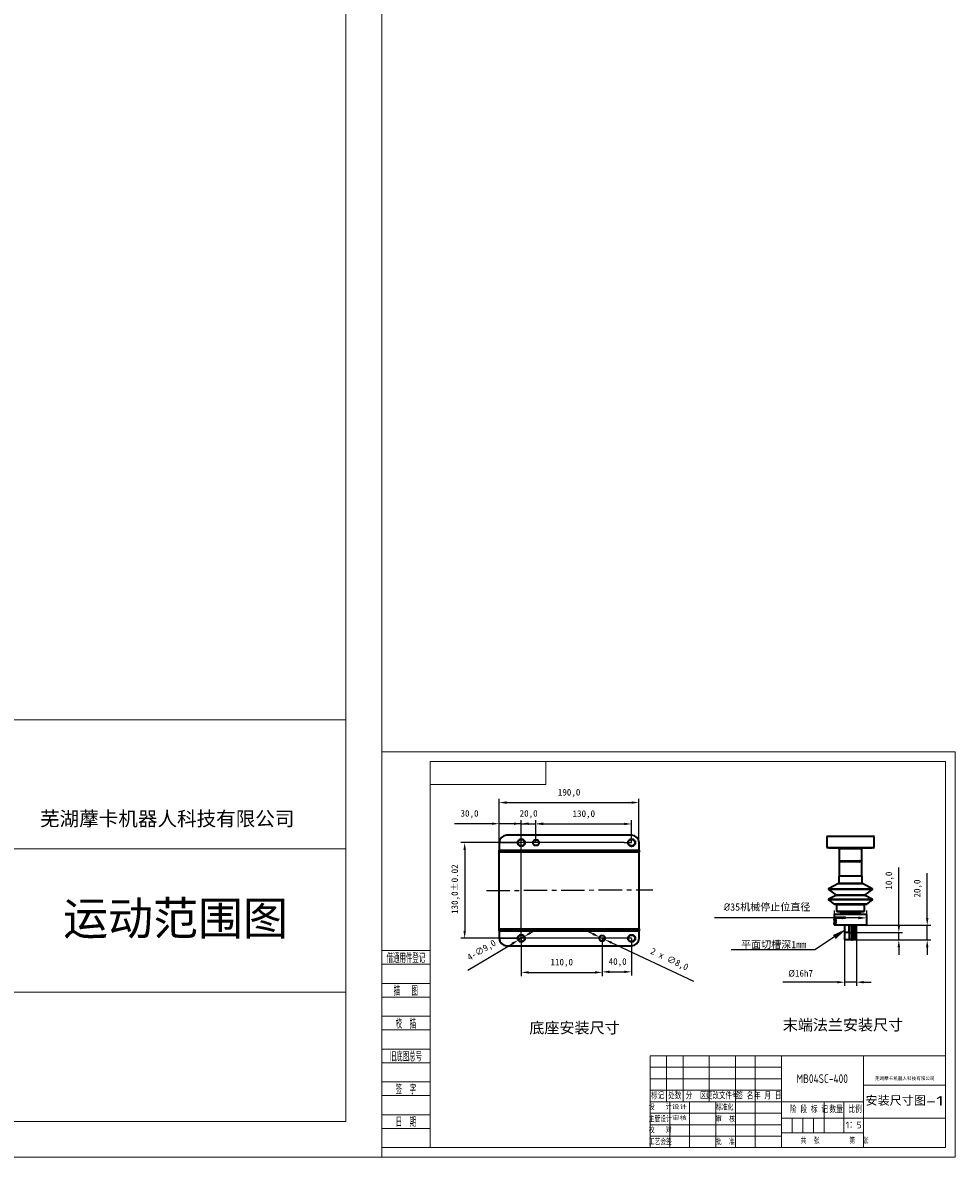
# Model space of a CAD drawing. Header units: millimetres. Extents: x 609 to 1177, y -109 to 470.
# Tile 34 of 60: x 923 to 1177, y -109 to 199. Entities that reach past the tile are written whole.
import ezdxf
from ezdxf import colors
from ezdxf.entities.mleader import LeaderData, LeaderLine
from ezdxf.enums import TextEntityAlignment as Align
from ezdxf.math import Vec2, Vec3

# ---------------------------------------------------------------- set-up
doc = ezdxf.new("R2010")
doc.units = ezdxf.units.MM
doc.header["$PDSIZE"] = -1
doc.linetypes.add('CENTER', pattern=[10.16, 6.35, -1.27, 1.27, -1.27])
for name, color, linetype, lineweight in [('1轮廓实线层', 7, 'Continuous', 18), ('2细线层', 4, 'Continuous', 13), ('6文字层', 3, 'Continuous', 13), ('L2', 6, 'Continuous', 13), ('图框层', 7, 'Continuous', 18)]:
    doc.layers.add(name, color=color, linetype=linetype, lineweight=lineweight)
doc.layers.add('中心线层', color=4, linetype='CENTER')
doc.layers.add('标注层', color=7, linetype='Continuous')
doc.styles.add('PC_TEXTSTYLE', font='ISOCP.SHX', dxfattribs={"width": 0.707, "bigfont": 'GBCBIG.SHX'})
doc.styles.add('仿宋体', font='txt')
doc.styles.add('标准汉字', font='gbenor.shx', dxfattribs={"bigfont": 'gbcbig.shx'})
doc.dimstyles.new('ISO-25', dxfattribs={"dimtxt": 2.5, "dimasz": 2, "dimexe": 1.5, "dimexo": 0.625, "dimtad": 1, "dimdec": 1, "dimlfac": 5, "dimtxsty": 'Standard', "dimcen": 2.5, "dimclrd": 1, "dimclre": 1, "dimadec": 0, "dimazin": 0, "dimtfac": 1, "dimtdec": 1, "dimtmove": 0, "dimatfit": 3, "dimfxl": 1, "dimarcsym": 0})
doc.dimstyles.new('安装尺寸', dxfattribs={"dimtxt": 1.8, "dimasz": 2, "dimexe": 1, "dimexo": 0, "dimgap": 1.524, "dimtad": 1, "dimdec": 1, "dimlfac": 5, "dimzin": 0, "dimtxsty": 'Standard', "dimcen": 2.5, "dimclrd": 4, "dimclre": 4, "dimclrt": 3, "dimadec": 3, "dimazin": 0, "dimtfac": 1, "dimtdec": 1, "dimtmove": 0, "dimatfit": 3, "dimfxl": 1, "dimtzin": 0, "dimarcsym": 0})

# ---------------------------------------------------------------- blocks, each defined once
blk = doc.blocks.new('ZwmFrameMain_A4^_^无分区图框^_^portrait')
at = {"layer": '1轮廓实线层'}
for p in [(180, 287), (0, 0)]:
    blk.add_line(p, (180, 0), dxfattribs=at)
at = {"layer": '2细线层'}
for p in [(185, 292), (-25, -5)]:
    blk.add_line(p, (185, -5), dxfattribs=at)
blk = doc.blocks.new('ZwmFrameMain_1_A4^_^无分区图框^_^landscape')
at = {"layer": '1轮廓实线层'}
for p, q in [((0, 0), (0, 200)), ((267, 200), (0, 200)), ((267, 200), (267, 0)), ((0, 0), (267, 0))]:
    blk.add_line(p, q, dxfattribs=at)
at = {"layer": '2细线层'}
for p, q in [((-25, -5), (-25, 205)), ((272, 205), (-25, 205)), ((272, 205), (272, -5)), ((-25, -5), (272, -5))]:
    blk.add_line(p, q, dxfattribs=at)
blk = doc.blocks.new('ZwmFrameMain_1_图样代号')
at = {"layer": '2细线层', "linetype": 'Continuous'}
for p in [(60, 0), (0, -12)]:
    blk.add_line(p, (60, -12), dxfattribs=at)
at = {"layer": '6文字层', "style": 'PC_TEXTSTYLE', "width": 2.827942}
blk.add_attdef('图样代号', text='', height=7, rotation=180, dxfattribs=at).set_placement((58.24, -2.4), (2.35, -2.4), align=Align.FIT)
blk = doc.blocks.new('ZwmFrameMain_1_附加栏')
at = {"layer": '2细线层'}
for p, q in [((-25, 102), (0, 102)), ((-25, 95), (0, 95)), ((-25, 85), (0, 85)), ((-25, 78), (0, 78)), ((-25, 68), (0, 68)), ((-25, 61), (0, 61)), ((-25, 51), (0, 51)), ((-25, 44), (0, 44)), ((-25, 34), (0, 34)), ((-25, 27), (0, 27)), ((-25, 17), (0, 17)), ((-25, 10), (0, 10)), ((-25, 0), (0, 0))]:
    blk.add_line(p, q, dxfattribs=at)
at = {"layer": '6文字层', "color": 3, "style": 'PC_TEXTSTYLE'}
for s, width, p in [('借通用件登记', 0.667, (-12.5, 98.5)), ('描   图', 0.6667, (-12.5, 81.5)), ('校  描', 0.667, (-12.5, 64.5)), ('旧底图总号', 0.667, (-12.5, 47.5)), ('签  字', 0.667, (-12.5, 30.5)), ('日  期', 0.667, (-12.49, 13.6))]:
    blk.add_text(s, height=5, dxfattribs=dict(at, width=width)).set_placement(p, align=Align.MIDDLE)
at = {"layer": '6文字层', "style": 'PC_TEXTSTYLE'}
for tag, width, p, p2 in [('借通用件登记', 0.671328, (-23.44, 86.36), (-1.25, 86.36)), ('描图', 2.120922, (-23.44, 69.36), (-1.25, 69.36)), ('校图', 2.149976, (-23.75, 52.06), (-1.25, 52.06)), ('旧底图总号', 0.761452, (-22.84, 35.67), (-1.86, 35.67)), ('签字', 2.026939, (-23.14, 18.37), (-1.56, 18.37)), ('日期', 1.89999, (-22.84, 1.37), (-2.17, 1.37))]:
    blk.add_attdef(tag, text='', height=5, dxfattribs=dict(at, width=width)).set_placement(p, p2, align=Align.FIT)
blk = doc.blocks.new('*D55')
at = {"layer": 'Defpoints', "color": 0, "transparency": 16777216}
for p in [(1086.66, -23.46), (1043.27, -49.46), (1088.66, -49.46)]:
    blk.add_point(p, dxfattribs=at)
at = {"layer": '标注层', "color": 4, "lineweight": -2, "transparency": 16777216}
for p, q in [((1086.66, -23.46), (1042.27, -23.46)), ((1043.27, -25.46), (1043.27, -47.46)), ((1088.66, -49.46), (1042.27, -49.46))]:
    blk.add_line(p, q, dxfattribs=at)
at = {"layer": '标注层', "color": 4, "transparency": 16777216}
for points in [[(1042.94, -25.46), (1043.61, -25.46), (1043.27, -23.46)], [(1042.94, -47.46), (1043.61, -47.46), (1043.27, -49.46)]]:
    blk.add_solid(points, dxfattribs=at)
at = {"layer": '标注层', "color": 3, "transparency": 16777216, "insert": (1039.65, -42.83), "char_height": 1.8, "attachment_point": 1, "rotation": 90}
blk.add_mtext('130,0%%p0.02', dxfattribs=at)
blk = doc.blocks.new('*D56')
at = {"layer": 'Defpoints', "color": 0, "transparency": 16777216}
for p in [(1079.94, -49.12), (1081.39, -49.8)]:
    blk.add_point(p, dxfattribs=at)
at = {"layer": '标注层', "color": 4, "lineweight": -2, "transparency": 16777216}
for p, q in [((1078.13, -48.26), (1076.32, -47.41)), ((1079.94, -49.12), (1081.39, -49.8)), ((1105.6, -61.24), (1083.2, -50.66))]:
    blk.add_line(p, q, dxfattribs=at)
at = {"layer": '标注层', "color": 4, "transparency": 16777216}
for points in [[(1078.27, -47.96), (1077.99, -48.56), (1079.94, -49.12)], [(1083.34, -50.35), (1083.05, -50.96), (1081.39, -49.8)]]:
    blk.add_solid(points, dxfattribs=at)
at = {"layer": '标注层', "color": 3, "transparency": 16777216, "insert": (1094.38, -51.93), "char_height": 1.8, "attachment_point": 1, "rotation": 334.7072}
blk.add_mtext('2 x ∅8,0', dxfattribs=at)
blk = doc.blocks.new('*D51')
at = {"layer": 'Defpoints', "color": 0, "transparency": 16777216}
for p in [(1146.57, -49.91), (1149.76, -49.91), (1149.76, -61.39)]:
    blk.add_point(p, dxfattribs=at)
at = {"layer": '标注层', "color": 4, "lineweight": -2, "transparency": 16777216}
for p, q in [((1146.57, -49.91), (1146.57, -62.39)), ((1149.76, -49.91), (1149.76, -62.39)), ((1144.57, -61.39), (1129.73, -61.39)), ((1149.76, -61.39), (1146.57, -61.39)), ((1151.76, -61.39), (1153.76, -61.39))]:
    blk.add_line(p, q, dxfattribs=at)
at = {"layer": '标注层', "color": 4, "transparency": 16777216}
for points in [[(1144.57, -61.06), (1144.57, -61.72), (1146.57, -61.39)], [(1151.76, -61.06), (1151.76, -61.72), (1149.76, -61.39)]]:
    blk.add_solid(points, dxfattribs=at)
at = {"layer": '标注层', "color": 3, "transparency": 16777216, "insert": (1131.25, -58.06), "char_height": 1.8, "attachment_point": 1}
blk.add_mtext('%%C16h7', dxfattribs=at)
blk = doc.blocks.new('*D52')
at = {"layer": 'Defpoints', "color": 0, "transparency": 16777216}
for p in [(1147.68, -47.91), (1149.76, -49.91), (1161.3, -49.91)]:
    blk.add_point(p, dxfattribs=at)
at = {"layer": '标注层', "color": 4, "lineweight": -2, "transparency": 16777216}
for p, q in [((1161.3, -45.91), (1161.3, -30.21)), ((1147.68, -47.91), (1162.3, -47.91)), ((1161.3, -49.91), (1161.3, -47.91)), ((1149.76, -49.91), (1162.3, -49.91)), ((1161.3, -51.91), (1161.3, -53.91))]:
    blk.add_line(p, q, dxfattribs=at)
at = {"layer": '标注层', "color": 4, "transparency": 16777216}
for points in [[(1160.97, -45.91), (1161.64, -45.91), (1161.3, -47.91)], [(1160.97, -51.91), (1161.64, -51.91), (1161.3, -49.91)]]:
    blk.add_solid(points, dxfattribs=at)
at = {"layer": '标注层', "color": 3, "transparency": 16777216, "insert": (1157.68, -36.23), "char_height": 1.8, "attachment_point": 1, "rotation": 90}
blk.add_mtext('10,0', dxfattribs=at)
blk = doc.blocks.new('*D53')
at = {"layer": 'Defpoints', "color": 0, "transparency": 16777216}
for p in [(1152.09, -45.91), (1149.39, -49.91), (1169.02, -49.91)]:
    blk.add_point(p, dxfattribs=at)
at = {"layer": '标注层', "color": 4, "lineweight": -2, "transparency": 16777216}
for p, q in [((1169.02, -43.91), (1169.02, -31.76)), ((1152.09, -45.91), (1170.02, -45.91)), ((1169.02, -49.91), (1169.02, -45.91)), ((1149.39, -49.91), (1170.02, -49.91)), ((1169.02, -51.91), (1169.02, -53.91))]:
    blk.add_line(p, q, dxfattribs=at)
at = {"layer": '标注层', "color": 4, "transparency": 16777216}
for points in [[(1168.68, -43.91), (1169.35, -43.91), (1169.02, -45.91)], [(1168.68, -51.91), (1169.35, -51.91), (1169.02, -49.91)]]:
    blk.add_solid(points, dxfattribs=at)
at = {"layer": '标注层', "color": 3, "transparency": 16777216, "insert": (1165.39, -38.38), "char_height": 1.8, "attachment_point": 1, "rotation": 90}
blk.add_mtext('20,0', dxfattribs=at)
blk = doc.blocks.new('*D54')
at = {"color": 1, "lineweight": -2, "transparency": 16777216}
for p, q in [((1143.77, -44.6), (1143.77, -41.91)), ((1152.56, -44.93), (1152.56, -41.91)), ((1143.77, -43.91), (1111.23, -43.91)), ((1150.26, -43.91), (1146.07, -43.91))]:
    blk.add_line(p, q, dxfattribs=at)
at = {"color": 1, "transparency": 16777216}
for points in [[(1146.07, -43.52), (1146.07, -44.29), (1143.77, -43.91)], [(1150.26, -43.52), (1150.26, -44.29), (1152.56, -43.91)]]:
    blk.add_solid(points, dxfattribs=at)
at = {"layer": 'Defpoints', "color": 0, "transparency": 16777216}
for p in [(1143.77, -44.6), (1152.56, -43.91), (1152.56, -44.93)]:
    blk.add_point(p, dxfattribs=at)
at = {"color": 0, "transparency": 16777216, "insert": (1125.49, -41.05), "char_height": 3.175, "attachment_point": 5}
blk.add_mtext('{\\fISOCPEUR|b0|i0|c0|p34;\\H0.62992x;%%C\\Ftxt|c134;35\\fSimSun|b0|i0|c134|p2;机械停止位直径}', dxfattribs=at)
blk = doc.blocks.new('*D58')
at = {"color": 4, "lineweight": -2, "transparency": 16777216}
for p, q in [((1052.66, -26.06), (1052.66, -11.56)), ((1090.66, -26.06), (1090.66, -11.56)), ((1054.66, -12.56), (1088.66, -12.56))]:
    blk.add_line(p, q, dxfattribs=at)
at = {"color": 4, "transparency": 16777216}
for points in [[(1054.66, -12.23), (1054.66, -12.9), (1052.66, -12.56)], [(1088.66, -12.23), (1088.66, -12.9), (1090.66, -12.56)]]:
    blk.add_solid(points, dxfattribs=at)
at = {"layer": 'Defpoints', "color": 0, "transparency": 16777216}
for p in [(1090.66, -12.56), (1052.66, -26.06), (1090.66, -26.06)]:
    blk.add_point(p, dxfattribs=at)
at = {"color": 3, "transparency": 16777216, "insert": (1071.66, -9.99), "char_height": 1.8, "attachment_point": 5}
blk.add_mtext('190,0', dxfattribs=at)
blk = doc.blocks.new('*D59')
at = {"color": 4, "lineweight": -2, "transparency": 16777216}
for p, q in [((1050.66, -18.3), (1040.52, -18.3)), ((1052.66, -49.46), (1052.66, -17.3)), ((1058.66, -18.3), (1052.66, -18.3)), ((1058.66, -49.46), (1058.66, -17.3)), ((1060.66, -18.3), (1062.66, -18.3))]:
    blk.add_line(p, q, dxfattribs=at)
at = {"color": 4, "transparency": 16777216}
for points in [[(1050.66, -17.97), (1050.66, -18.64), (1052.66, -18.3)], [(1060.66, -17.97), (1060.66, -18.64), (1058.66, -18.3)]]:
    blk.add_solid(points, dxfattribs=at)
at = {"layer": 'Defpoints', "color": 0, "transparency": 16777216}
for p in [(1052.66, -18.3), (1052.66, -49.46), (1058.66, -49.46)]:
    blk.add_point(p, dxfattribs=at)
at = {"color": 3, "transparency": 16777216, "insert": (1044.59, -15.73), "char_height": 1.8, "attachment_point": 5}
blk.add_mtext('30,0', dxfattribs=at)
blk = doc.blocks.new('*D60')
at = {"color": 4, "lineweight": -2, "transparency": 16777216}
for p, q in [((1056.66, -18.3), (1054.66, -18.3)), ((1058.66, -23.46), (1058.66, -17.3)), ((1058.66, -18.3), (1062.66, -18.3)), ((1062.66, -23.46), (1062.66, -17.3)), ((1064.66, -18.3), (1066.66, -18.3))]:
    blk.add_line(p, q, dxfattribs=at)
at = {"color": 4, "transparency": 16777216}
for points in [[(1056.66, -17.97), (1056.66, -18.64), (1058.66, -18.3)], [(1064.66, -17.97), (1064.66, -18.64), (1062.66, -18.3)]]:
    blk.add_solid(points, dxfattribs=at)
at = {"layer": 'Defpoints', "color": 0, "transparency": 16777216}
for p in [(1062.66, -18.3), (1058.66, -23.46), (1062.66, -23.46)]:
    blk.add_point(p, dxfattribs=at)
at = {"color": 3, "transparency": 16777216, "insert": (1060.66, -15.73), "char_height": 1.8, "attachment_point": 5}
blk.add_mtext('20,0', dxfattribs=at)
blk = doc.blocks.new('*D61')
at = {"color": 4, "lineweight": -2, "transparency": 16777216}
for p, q in [((1062.66, -23.46), (1062.66, -17.38)), ((1064.66, -18.38), (1086.66, -18.38)), ((1088.66, -23.46), (1088.66, -17.38))]:
    blk.add_line(p, q, dxfattribs=at)
at = {"color": 4, "transparency": 16777216}
for points in [[(1064.66, -18.04), (1064.66, -18.71), (1062.66, -18.38)], [(1086.66, -18.04), (1086.66, -18.71), (1088.66, -18.38)]]:
    blk.add_solid(points, dxfattribs=at)
at = {"layer": 'Defpoints', "color": 0, "transparency": 16777216}
for p in [(1088.66, -18.38), (1062.66, -23.46), (1088.66, -23.46)]:
    blk.add_point(p, dxfattribs=at)
at = {"color": 3, "transparency": 16777216, "insert": (1075.66, -15.8), "char_height": 1.8, "attachment_point": 5}
blk.add_mtext('130,0', dxfattribs=at)
blk = doc.blocks.new('*D62')
at = {"color": 4, "lineweight": -2, "transparency": 16777216}
for p, q in [((1059.44, -49), (1057.89, -49.92)), ((1061.15, -47.97), (1062.87, -46.95)), ((1044.11, -58.14), (1056.17, -50.94))]:
    blk.add_line(p, q, dxfattribs=at)
at = {"color": 4, "transparency": 16777216}
for points in [[(1060.98, -47.69), (1061.33, -48.26), (1059.44, -49)], [(1056, -50.66), (1056.34, -51.23), (1057.89, -49.92)]]:
    blk.add_solid(points, dxfattribs=at)
at = {"layer": 'Defpoints', "color": 0, "transparency": 16777216}
for p in [(1059.44, -49), (1057.89, -49.92)]:
    blk.add_point(p, dxfattribs=at)
at = {"color": 3, "transparency": 16777216, "insert": (1047.96, -52.84), "char_height": 1.8, "attachment_point": 5, "rotation": 30.8057}
blk.add_mtext('4-∅9,0', dxfattribs=at)
blk = doc.blocks.new('*D63')
at = {"color": 4, "lineweight": -2, "transparency": 16777216}
for p, q in [((1080.66, -49.46), (1080.65, -59.57)), ((1088.66, -49.47), (1088.64, -59.58)), ((1082.65, -58.58), (1086.65, -58.58))]:
    blk.add_line(p, q, dxfattribs=at)
at = {"color": 4, "transparency": 16777216}
for points in [[(1082.65, -58.24), (1082.65, -58.91), (1080.65, -58.57)], [(1086.65, -58.25), (1086.65, -58.91), (1088.65, -58.58)]]:
    blk.add_solid(points, dxfattribs=at)
at = {"layer": 'Defpoints', "color": 0, "transparency": 16777216}
for p in [(1080.66, -49.46), (1088.66, -49.47), (1088.65, -58.58)]:
    blk.add_point(p, dxfattribs=at)
at = {"color": 3, "transparency": 16777216, "insert": (1084.85, -56), "char_height": 1.8, "attachment_point": 5, "rotation": 359.9311}
blk.add_mtext('40,0', dxfattribs=at)
blk = doc.blocks.new('*D64')
at = {"color": 4, "lineweight": -2, "transparency": 16777216}
for p, q in [((1058.66, -49.46), (1058.66, -59.72)), ((1080.66, -49.46), (1080.66, -59.72)), ((1060.66, -58.72), (1078.66, -58.72))]:
    blk.add_line(p, q, dxfattribs=at)
at = {"color": 4, "transparency": 16777216}
for points in [[(1060.66, -58.39), (1060.66, -59.06), (1058.66, -58.72)], [(1078.66, -58.39), (1078.66, -59.06), (1080.66, -58.72)]]:
    blk.add_solid(points, dxfattribs=at)
at = {"layer": 'Defpoints', "color": 0, "transparency": 16777216}
for p in [(1058.66, -49.46), (1080.66, -49.46), (1080.66, -58.72)]:
    blk.add_point(p, dxfattribs=at)
at = {"color": 3, "transparency": 16777216, "insert": (1069.66, -56.15), "char_height": 1.8, "attachment_point": 5}
blk.add_mtext('110,0', dxfattribs=at)

msp = doc.modelspace()

# ---------------------------------------------------------------- linework, layer by layer
at = {"color": 7, "linetype": 'Continuous', "lineweight": 35}
for p, q in [((1088.66373, -21.4592), (1054.66373, -21.4592)), ((1052.66373, -23.4592), (1052.66373, -25.4592)), ((1090.66373, -25.4592), (1090.66373, -23.4592)), ((1052.66373, -25.4592), (1090.66373, -25.4592)), ((1052.66373, -26.0592), (1052.66373, -25.4592)), ((1090.66373, -26.0592), (1052.66373, -26.0592)), ((1052.66373, -46.8592), (1052.66373, -26.0592)), ((1052.66373, -45.4592), (1052.66373, -27.4592)), ((1090.66373, -25.4592), (1090.66373, -26.0592)), ((1090.66373, -46.8592), (1090.66373, -26.0592)), ((1146.57424, -45.90793), (1146.57424, -49.90793)), ((1146.60912, -47.90793), (1146.60912, -45.90793)), ((1147.67895, -45.90793), (1147.67895, -47.90793)), ((1147.84685, -49.90793), (1147.84685, -45.90793)), ((1148.39348, -45.90793), (1148.39348, -49.90793)), ((1148.67322, -49.90793), (1148.67322, -45.90793)), ((1149.15293, -45.90793), (1149.15293, -49.90793)), ((1149.75661, -49.90793), (1149.75661, -45.90793)), ((1052.66373, -46.8592), (1090.66373, -46.8592)), ((1052.66373, -47.4592), (1052.66373, -46.8592)), ((1052.66373, -47.4592), (1052.66373, -49.4592)), ((1052.66373, -47.4592), (1090.66373, -47.4592)), ((1090.66373, -46.8592), (1090.66373, -47.4592)), ((1090.66373, -49.4592), (1090.66373, -47.4592)), ((1147.67895, -47.90793), (1146.60912, -47.90793)), ((1054.66373, -51.4592), (1088.66373, -51.4592)), ((1147.84685, -49.90793), (1146.57424, -49.90793)), ((1148.39348, -49.90793), (1147.84685, -49.90793)), ((1148.39348, -49.90793), (1148.67322, -49.90793)), ((1149.15293, -49.90793), (1148.67322, -49.90793)), ((1149.75661, -49.90793), (1149.15293, -49.90793))]:
    msp.add_line(p, q, dxfattribs=at)
for p, q in [((1052.66373, -23.4592), (1058.66373, -23.4592)), ((1086.66373, -23.4592), (1088.66373, -23.4592)), ((1052.66373, -49.4592), (1058.66373, -49.4592))]:
    msp.add_line(p, q)
at = {"linetype": 'Continuous', "lineweight": 35}
for p, q in [((1141.85661, -21.70793), (1141.75661, -21.80793)), ((1141.75661, -21.80793), (1141.75661, -24.80793)), ((1141.85661, -21.70793), (1145.00661, -21.70793)), ((1145.00661, -21.70793), (1154.45661, -21.70793)), ((1150.71905, -21.70793), (1154.45661, -21.70793)), ((1154.55661, -21.80793), (1154.45661, -21.70793)), ((1154.55661, -24.80793), (1154.55661, -21.80793)), ((1141.75661, -24.80793), (1141.85661, -24.90793)), ((1141.75661, -24.80793), (1154.55661, -24.80793)), ((1154.45661, -24.90793), (1141.85661, -24.90793)), ((1142.27619, -24.90793), (1142.29619, -24.92793)), ((1142.73346, -24.92793), (1142.29619, -24.92793)), ((1142.71346, -24.90793), (1142.73346, -24.92793)), ((1143.65363, -24.92793), (1142.73346, -24.92793)), ((1143.63363, -24.90793), (1143.65363, -24.92793)), ((1144.63363, -24.92793), (1143.65363, -24.92793)), ((1144.63363, -24.92793), (1144.65363, -24.90793)), ((1144.94378, -24.92793), (1144.63363, -24.92793)), ((1144.94661, -24.90793), (1144.96661, -24.92793)), ((1145.94661, -24.92793), (1144.96661, -24.92793)), ((1145.05661, -25.10793), (1145.05661, -28.35793)), ((1151.25661, -25.10793), (1145.05661, -25.10793)), ((1145.94661, -24.92793), (1145.96661, -24.90793)), ((1148.21106, -24.90793), (1148.23106, -24.92793)), ((1149.21106, -24.92793), (1148.23106, -24.92793)), ((1149.21106, -24.92793), (1149.23106, -24.90793)), ((1149.84298, -24.90793), (1149.86298, -24.92793)), ((1150.84298, -24.92793), (1149.86298, -24.92793)), ((1150.84298, -24.92793), (1150.86298, -24.90793)), ((1151.25661, -28.35793), (1151.25661, -25.10793)), ((1151.25991, -24.90793), (1151.27991, -24.92793)), ((1152.25991, -24.92793), (1151.27991, -24.92793)), ((1152.25991, -24.92793), (1152.27991, -24.90793)), ((1152.34314, -24.92793), (1152.25991, -24.92793)), ((1152.32314, -24.90793), (1152.34314, -24.92793)), ((1152.35989, -24.92793), (1152.34314, -24.92793)), ((1153.32314, -24.92793), (1152.35989, -24.92793)), ((1153.32314, -24.92793), (1153.34314, -24.90793)), ((1154.01702, -24.92793), (1153.32314, -24.92793)), ((1154.01702, -24.92793), (1154.03702, -24.90793)), ((1154.45661, -24.90793), (1154.55661, -24.80793)), ((1145.05661, -28.35793), (1145.32461, -28.35793)), ((1145.05661, -28.65793), (1145.05661, -32.56793)), ((1145.32461, -28.65793), (1145.05661, -28.65793)), ((1145.32461, -28.35793), (1150.66456, -28.35793)), ((1150.66456, -28.65793), (1145.32461, -28.65793)), ((1150.66456, -28.35793), (1151.25661, -28.35793)), ((1151.25661, -28.65793), (1150.66456, -28.65793)), ((1151.25661, -32.56793), (1151.25661, -28.65793)), ((1144.95661, -32.56793), (1144.95661, -34.53751)), ((1145.35557, -32.56793), (1144.95661, -32.56793)), ((1151.35661, -32.56793), (1145.35557, -32.56793)), ((1151.35661, -34.53751), (1151.35661, -32.56793)), ((1142.20417, -36.15462), (1144.19904, -37.64896)), ((1142.9463, -36.15462), (1142.20417, -36.15462)), ((1144.9296, -34.58191), (1142.21815, -35.98578)), ((1142.21815, -35.98578), (1154.09507, -35.98578)), ((1154.10904, -36.15462), (1142.9463, -36.15462)), ((1145.33193, -34.58191), (1144.9296, -34.58191)), ((1144.95661, -34.53751), (1145.35557, -34.53751)), ((1151.38362, -34.58191), (1145.33193, -34.58191)), ((1145.35557, -34.53751), (1151.35661, -34.53751)), ((1154.09507, -35.98578), (1151.38362, -34.58191)), ((1152.11417, -37.64896), (1154.10904, -36.15462)), ((1142.20417, -39.00501), (1143.74328, -40.15795)), ((1142.9463, -39.00501), (1142.20417, -39.00501)), ((1144.18507, -37.81779), (1142.21815, -38.83618)), ((1142.21815, -38.83618), (1154.09507, -38.83618)), ((1154.10904, -39.00501), (1142.9463, -39.00501)), ((1144.68023, -37.81779), (1144.18507, -37.81779)), ((1144.19904, -37.64896), (1152.11417, -37.64896)), ((1152.12815, -37.81779), (1144.68023, -37.81779)), ((1154.09507, -38.83618), (1152.12815, -37.81779)), ((1152.56993, -40.15795), (1154.10904, -39.00501)), ((1143.74328, -40.15795), (1144.29352, -40.15795)), ((1143.85661, -42.90793), (1143.75661, -43.00793)), ((1143.75661, -43.00793), (1143.75661, -43.70793)), ((1152.55661, -43.00793), (1143.75661, -43.00793)), ((1152.53996, -40.16793), (1143.77326, -40.16793)), ((1143.85661, -42.90793), (1152.45661, -42.90793)), ((1144.29352, -40.15795), (1152.56993, -40.15795)), ((1144.35661, -40.36793), (1144.35661, -42.16793)), ((1151.95661, -40.36793), (1144.35661, -40.36793)), ((1144.83038, -42.16793), (1144.35661, -42.16793)), ((1151.95661, -42.16793), (1144.83038, -42.16793)), ((1145.45661, -42.16793), (1145.45661, -42.70793)), ((1145.45661, -42.70793), (1150.85661, -42.70793)), ((1150.85661, -42.70793), (1150.85661, -42.16793)), ((1151.95661, -42.16793), (1151.95661, -40.36793)), ((1152.55661, -43.00793), (1152.45661, -42.90793)), ((1152.55661, -45.80793), (1152.55661, -43.00793)), ((1143.75661, -43.70793), (1146.83331, -43.70793)), ((1143.75661, -43.90793), (1143.75661, -44.36433)), ((1143.75661, -43.90793), (1146.83331, -43.90793)), ((1143.75661, -45.45266), (1143.75661, -45.80793)), ((1143.75661, -45.80793), (1143.85661, -45.90793)), ((1143.75661, -45.80793), (1152.55661, -45.80793)), ((1152.45661, -45.90793), (1143.85661, -45.90793)), ((1143.96403, -44.9236), (1144.10123, -44.61607)), ((1144.12458, -45.21546), (1143.96403, -44.9236)), ((1144.21538, -44.9236), (1143.96403, -44.9236)), ((1144.10123, -44.61607), (1144.18209, -44.61181)), ((1144.18279, -44.61607), (1144.10123, -44.61607)), ((1144.18012, -45.21253), (1144.12458, -45.21546)), ((1146.57424, -43.70793), (1146.57424, -43.90793)), ((1146.83331, -43.90793), (1146.83331, -43.70793)), ((1152.45661, -45.90793), (1152.55661, -45.80793))]:
    msp.add_line(p, q, dxfattribs=at)
at = {"color": 7, "linetype": 'Continuous', "lineweight": 35}
for centre, radius in [((1058.66373, -23.4592), 1), ((1058.66373, -23.4592), 0.9), ((1062.66373, -23.4592), 0.8), ((1088.66373, -23.4592), 1), ((1088.66373, -23.4592), 0.9), ((1058.66373, -49.4592), 1), ((1058.66373, -49.4592), 0.9), ((1080.66373, -49.4592), 0.8), ((1088.65673, -49.46881), 1), ((1088.65673, -49.46881), 0.9)]:
    msp.add_circle(centre, radius, dxfattribs=at)
for centre, radius, start, end in [((1054.66373, -23.4592), 2, 90, 180), ((1054.26373, -21.09277), 0.4, 279.8112122, 293.8310267), ((1088.66373, -23.4592), 2, 0, 90), ((1088.86373, -21.26831), 0.2, 252.5290335, 264.808547), ((1054.66373, -49.4592), 2, 180, 270), ((1054.26373, -51.82564), 0.4, 66.2284263, 80.4004924), ((1088.66373, -49.4592), 2, 270, 0), ((1088.86373, -51.65009), 0.2, 95.2083991, 107.4740374)]:
    msp.add_arc(centre, radius, start, end, dxfattribs=at)
at = {"linetype": 'Continuous', "lineweight": 35}
for centre, radius, start, end in [((1144.85661, -25.10793), 0.2, 0, 90), ((1151.45661, -25.10793), 0.2, 115.8419328, 180), ((1145.05661, -28.50793), 0.15, 270, 90), ((1151.25661, -28.50793), 0.15, 90, 270), ((1142.26412, -36.07458), 0.1, 117.3730379, 233.163497), ((1144.90661, -34.53751), 0.05, 297.3730379, 0), ((1151.40661, -34.53751), 0.05, 180, 242.6269621), ((1154.04909, -36.07458), 0.1, 306.836503, 62.6269621), ((1142.26412, -38.92498), 0.1, 117.3730379, 233.163497), ((1144.13909, -37.72899), 0.1, 297.3730379, 53.163497), ((1152.17412, -37.72899), 0.1, 126.836503, 242.6269621), ((1154.04909, -38.92498), 0.1, 306.836503, 62.6269621), ((1143.77326, -40.11793), 0.05, 233.163497, 270), ((1144.15661, -40.36793), 0.2, 0, 90), ((1145.25661, -42.70793), 0.2, 270, 0), ((1151.05661, -42.70793), 0.2, 180, 270), ((1152.15661, -40.36793), 0.2, 90, 180), ((1152.53996, -40.11793), 0.05, 270, 306.836503), ((1144.42968, -44.9079), 0.74228, 120.3529404, 239.7213736), ((1144.37368, -44.90788), 0.66214, 116.3034227, 243.8178511)]:
    msp.add_arc(centre, radius, start, end, dxfattribs=at)
for points, knots in [([(1145.32461, -28.35793), (1145.35055, -28.3601), (1145.40066, -28.36429), (1145.45813, -28.39289), (1145.4935, -28.42479), (1145.51351, -28.45291), (1145.52543, -28.48469), (1145.52731, -28.51894), (1145.51873, -28.55217), (1145.49561, -28.59154), (1145.45136, -28.62793), (1145.38978, -28.65328), (1145.34635, -28.65638), (1145.32461, -28.65793)], [0, 0, 0, 0, 0.144375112, 0.278973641, 0.343434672, 0.400379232, 0.461169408, 0.519133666, 0.576147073, 0.638158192, 0.7581464, 0.878955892, 1, 1, 1, 1]), ([(1145.32461, -28.65793), (1145.333, -28.65638), (1145.34976, -28.65328), (1145.37405, -28.62793), (1145.39179, -28.59154), (1145.4011, -28.55217), (1145.4046, -28.51895), (1145.40381, -28.48469), (1145.39902, -28.45292), (1145.39092, -28.42479), (1145.37678, -28.39289), (1145.35398, -28.36429), (1145.33463, -28.3601), (1145.32461, -28.35793)], [0, 0, 0, 0, 0.121044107, 0.241853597, 0.361841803, 0.423839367, 0.480866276, 0.538817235, 0.599620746, 0.656551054, 0.721026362, 0.85562489, 1, 1, 1, 1]), ([(1150.66456, -28.65793), (1150.64159, -28.65638), (1150.5957, -28.65328), (1150.53076, -28.62797), (1150.48417, -28.59162), (1150.45981, -28.55231), (1150.45075, -28.51913), (1150.45263, -28.48506), (1150.46507, -28.4532), (1150.48597, -28.42512), (1150.52319, -28.39313), (1150.58373, -28.36436), (1150.63694, -28.36013), (1150.66456, -28.35793)], [0, 0, 0, 0, 0.120975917, 0.241717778, 0.361620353, 0.423588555, 0.480579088, 0.538430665, 0.598399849, 0.656567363, 0.719840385, 0.854606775, 1, 1, 1, 1]), ([(1150.66456, -28.35793), (1150.66013, -28.36011), (1150.65158, -28.36432), (1150.64108, -28.39302), (1150.6345, -28.42497), (1150.63068, -28.4531), (1150.62844, -28.48488), (1150.62805, -28.51911), (1150.62975, -28.55231), (1150.63413, -28.59162), (1150.64242, -28.62797), (1150.65349, -28.65328), (1150.66087, -28.65638), (1150.66456, -28.65793)], [0, 0, 0, 0, 0.14476179, 0.279479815, 0.343854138, 0.400740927, 0.461482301, 0.519421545, 0.576398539, 0.638380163, 0.758282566, 0.879024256, 1, 1, 1, 1]), ([(1144.52549, -42.16793), (1144.5313, -42.16793), (1144.5436, -42.16793), (1144.7167, -42.16793), (1145.00366, -42.16793), (1145.41863, -42.16793), (1145.95814, -42.16793), (1146.60084, -42.16793), (1147.30929, -42.16793), (1148.03698, -42.16793), (1148.74382, -42.16793), (1149.18213, -42.16793), (1149.39492, -42.16793)], [0, 0, 0, 0, 0.085611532, 0.18103418, 0.276456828, 0.377595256, 0.482938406, 0.59051709, 0.698095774, 0.803438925, 0.904577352, 1, 1, 1, 1]), ([(1149.39492, -42.16793), (1149.59966, -42.16793), (1150.0214, -42.16793), (1150.59063, -42.16793), (1151.08907, -42.16793), (1151.47835, -42.16793), (1151.71406, -42.16793), (1151.81257, -42.16793), (1151.79055, -42.16793), (1151.78772, -42.16793)], [0, 0, 0, 0, 0.149581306, 0.308122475, 0.473254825, 0.64189152, 0.810528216, 0.975660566, 1, 1, 1, 1]), ([(1143.7684, -44.60376), (1143.76713, -44.58487), (1143.76346, -44.53054), (1143.75897, -44.45913), (1143.75625, -44.38371), (1143.75695, -44.29702), (1143.76532, -44.22474), (1143.78345, -44.16857), (1143.80381, -44.13508), (1143.83003, -44.11249), (1143.85284, -44.10945), (1143.8643, -44.10793)], [0, 0, 0, 0, 0.0535377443, 0.1540525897, 0.2505003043, 0.3476755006, 0.5461239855, 0.6575603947, 0.7697162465, 0.8843616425, 1, 1, 1, 1]), ([(1143.8643, -44.10793), (1143.87986, -44.1102), (1143.91132, -44.1148), (1143.96533, -44.15352), (1144.01998, -44.21436), (1144.069, -44.28998), (1144.11368, -44.38173), (1144.15125, -44.48361), (1144.18247, -44.60197), (1144.20309, -44.72624), (1144.21287, -44.85277), (1144.21243, -44.97159), (1144.20297, -45.08689), (1144.1859, -45.19419), (1144.16175, -45.29516), (1144.13145, -45.38854), (1144.09593, -45.47274), (1144.052, -45.55447), (1144.00123, -45.62529), (1143.94187, -45.68243), (1143.88316, -45.71151), (1143.83756, -45.70728), (1143.80626, -45.68375), (1143.78535, -45.65147), (1143.77006, -45.60723), (1143.75913, -45.54381), (1143.75504, -45.45537), (1143.759, -45.35461), (1143.76421, -45.27433), (1143.76671, -45.23759), (1143.76757, -45.22492)], [0, 0, 0, 0, 0.046292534, 0.093555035, 0.131326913, 0.170034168, 0.201368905, 0.233551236, 0.264924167, 0.297476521, 0.325019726, 0.353474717, 0.379328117, 0.405909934, 0.432242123, 0.459226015, 0.487888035, 0.517179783, 0.557857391, 0.599706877, 0.654461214, 0.710763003, 0.747198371, 0.783905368, 0.82139978, 0.859143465, 0.911663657, 0.965107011, 0.987963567, 1, 1, 1, 1])]:
    msp.add_open_spline(points, degree=3, knots=knots, dxfattribs=at)
at = {"layer": '1轮廓实线层'}
for p, q in [((659.97963, 9.96263), (1010.97963, 9.96263)), ((1093.70463, -81.37237), (1174.02963, -81.37237)), ((1093.70463, -106.36237), (1093.70463, -81.37237))]:
    msp.add_line(p, q, dxfattribs=at)
at = {"layer": '2细线层', "color": 6, "linetype": 'Continuous'}
for p, q in [((913.47963, -25.13737), (1010.97963, -25.13737)), ((815.97963, -64.13737), (1010.97963, -64.13737)), ((1098.16713, -93.86737), (1098.16713, -81.37237)), ((1102.62963, -93.86737), (1102.62963, -81.37237)), ((1109.76963, -93.86737), (1109.76963, -81.37237)), ((1116.90963, -106.36237), (1116.90963, -81.37237)), ((1116.90963, -93.86737), (1116.90963, -81.37237)), ((1122.26463, -106.36237), (1122.26463, -81.37237)), ((1129.40463, -106.36237), (1129.40463, -81.37237)), ((1151.71713, -106.36237), (1151.71713, -81.37237)), ((1093.70463, -84.49612), (1129.40463, -84.49612)), ((1093.70463, -87.61987), (1129.40463, -87.61987)), ((1151.71713, -89.40487), (1174.02963, -89.40487)), ((1093.70463, -90.74362), (1129.40463, -90.74362)), ((1093.70463, -93.86737), (1151.71713, -93.86737)), ((1099.05963, -106.36237), (1099.05963, -93.86737)), ((1104.41463, -106.36237), (1104.41463, -93.86737)), ((1141.00713, -102.34612), (1141.00713, -93.86737)), ((1146.36213, -102.34612), (1146.36213, -93.86737)), ((1093.70463, -96.99112), (1129.40463, -96.99112)), ((1129.40463, -98.32987), (1174.02963, -98.32987)), ((1132.30526, -102.34612), (1132.30526, -98.32987)), ((1135.20588, -102.34612), (1135.20588, -98.32987)), ((1138.10651, -102.34612), (1138.10651, -98.32987)), ((1093.70463, -100.11487), (1129.40463, -100.11487)), ((1093.70463, -103.23862), (1129.40463, -103.23862)), ((1129.40463, -102.34612), (1151.71713, -102.34612))]:
    msp.add_line(p, q, dxfattribs=at)
at = {"layer": 'L2', "linetype": 'Continuous'}
msp.add_line((1111.55463, -106.36237), (1111.55463, -93.86737), dxfattribs=at)
at = {"layer": '中心线层', "color": 1}
msp.add_line((1049.21668, -36.4592), (1094.37971, -36.24773), dxfattribs=at)

# ---------------------------------------------------------------- block references
at = {"layer": '图框层'}
for name, p, xscale, yscale, zscale in [('ZwmFrameMain_A4^_^无分区图框^_^portrait', (659.97963, -99.23737), 1.95, 1.95, 1.95), ('ZwmFrameMain_1_A4^_^无分区图框^_^landscape', (1033.85463, -106.36237), 0.525, 0.525, 0.525), ('ZwmFrameMain_1_图样代号', (1033.85463, -1.36237), 0.525, 0.525, 0.525), ('ZwmFrameMain_1_附加栏', (1033.85463, -106.36237), 0.525, 0.525, 0.525)]:
    msp.add_blockref(name, p, dxfattribs=dict(at, xscale=xscale, yscale=yscale, zscale=zscale))

# ---------------------------------------------------------------- texts
at = {"char_height": 3, "attachment_point": 1}
for s, width, insert in [('{\\fSimSun|b0|i0|c134|p2;\\C3;底座安装尺寸}', 46.7973195, (1060.85123, -72.289)), ('{\\fSimSun|b0|i0|c134|p2;\\C3;末端法兰安装尺寸}', 44.4995773, (1129.73964, -71.49089))]:
    msp.add_mtext_dynamic_manual_height_columns(s, width=width, gutter_width=21.16667, heights=[0], dxfattribs=dict(at, insert=insert))
at = {"layer": '6文字层', "color": 4, "linetype": 'Continuous', "attachment_point": 5, "style": '仿宋体'}
for insert, char_height, width in [((962.40773, -17.16614), 3.9, 107.6203911), ((1162.91414, -87.58068), 0.8925, 24.6285126)]:
    msp.add_mtext('芜湖藦卡机器人科技有限公司', dxfattribs=dict(at, insert=insert, char_height=char_height, width=width))
at = {"layer": '6文字层', "color": 6, "style": '标准汉字'}
for s, insert, char_height, width, attachment_point in [('标记', (1095.71367, -92.30615), 1.785, 5.1988125, 5), ('处数', (1100.39279, -92.30615), 1.785, 5.1095625, 5), ('分  区', (1106.18087, -92.30615), 1.785, 8.5520625, 5), ('更改文件号', (1113.27707, -92.30615), 1.785, 13.075125, 5), ('签 名', (1119.43591, -92.30615), 1.785, 6.63, 5), ('年 月 日', (1125.66133, -92.30615), 1.785, 10.6940625, 5), ('设   计', (1096.3976, -95.32762), 1.561875, 8.9501016, 5), ('标准化', (1113.97465, -95.45297), 1.561875, 6.9112969, 5), ('阶 段 标 记', (1131.64464, -96.97171), 1.8375, 13.5771562, 7), ('数量', (1142.4251, -96.9891), 1.8375, 4.4708672, 7), ('比例', (1147.59713, -96.92236), 1.8375, 4.1975391, 7), ('主管设计', (1096.46076, -98.65329), 1.561875, 9.0198281, 5), ('审  核', (1114.1651, -98.67323), 1.561875, 7.3463906, 5), ('校   对', (1096.41483, -101.61403), 1.561875, 9.0672422, 5), ('工艺会签', (1096.46938, -104.81479), 1.561875, 9.058875, 5), ('批  准', (1114.11342, -104.81566), 1.561875, 7.4049609, 5), ('共  张        第  张', (1134.59514, -105.32639), 1.561875, 27.1515234, 7)]:
    msp.add_mtext(s, dxfattribs=dict(at, insert=insert, char_height=char_height, width=width, attachment_point=attachment_point))
at = {"layer": '6文字层', "color": 4, "style": 'PC_TEXTSTYLE', "flags": 8}
for tag, text, height, width, p, p2 in [('运动范围图', '产品名称或材料标记', 10.323529, 1.688937, (934.09356, -49.53949), (995.24704, -49.53949)), ('MB04SC-400', '产品名称或材料标记', 2.3625, 0.795043, (1133.47133, -88.79007), (1147.46607, -88.79007)), ('安装尺寸图-1', '图样名称', 2.625, 1.727187, (1152.24213, -94.96373), (1173.50463, -94.96373))]:
    msp.add_attdef(tag, text=text, height=height, dxfattribs=dict(at, width=width)).set_placement(p, p2, align=Align.FIT)
at = {"layer": '6文字层', "color": 6, "style": 'PC_TEXTSTYLE', "width": 2.681308, "flags": 8}
msp.add_attdef('设计', text=' ', height=1.11563, rotation=359.5768486, dxfattribs=at).set_placement((1099.61302, -95.86866), (1103.73699, -95.89912), align=Align.FIT)
at = {"layer": '6文字层', "color": 6, "style": 'PC_TEXTSTYLE', "flags": 8}
for tag, height, width, p, p2 in [('审核', 1.11563, 2.542374, (1099.68443, -98.92961), (1103.65738, -98.92961)), ('1：5', 1.8375, 1.287735, (1146.88713, -101.13795), (1151.19213, -101.13795))]:
    msp.add_attdef(tag, text='', height=height, dxfattribs=dict(at, width=width)).set_placement(p, p2, align=Align.FIT)

# ---------------------------------------------------------------- dimensions: what is measured, and where the dimension line sits
for base, p1, p2, picture, middle in [((1090.66373, -12.56352), (1052.66373, -26.0592), (1090.66373, -26.0592), '*D58', (1071.66373, -9.98952)), ((1088.66373, -18.37739), (1062.66373, -23.4592), (1088.66373, -23.4592), '*D61', (1075.66373, -15.80339)), ((1080.66373, -58.72345), (1058.66373, -49.4592), (1080.66373, -49.4592), '*D64', (1069.66373, -56.14945))]:
    dim = msp.add_linear_dim(base=base, p1=p1, p2=p2, dimstyle='安装尺寸')
    dim.commit()
    dim.dimension.update_dxf_attribs({"geometry": picture, "text_midpoint": middle})
for base, p1, p2, picture, middle in [((1052.66373, -18.30409), (1058.66373, -49.4592), (1052.66373, -49.4592), '*D59', (1044.58973, -18.30409)), ((1062.66373, -18.30409), (1058.66373, -23.4592), (1062.66373, -23.4592), '*D60', (1060.66373, -18.30409))]:
    dim = msp.add_linear_dim(base=base, p1=p1, p2=p2, dimstyle='安装尺寸')
    dim.commit()
    dim.dimension.update_dxf_attribs({"geometry": picture, "text_midpoint": middle, "dimtype": 160})
at = {"color": 2}
dim = msp.add_linear_dim(base=(1152.55661, -43.90793), p1=(1143.7684, -44.60376), p2=(1152.55661, -44.93433), text='{\\fISOCPEUR|b0|i0|c0|p34;\\H0.62992x;%%C\\Ftxt|c134;35\\fSimSun|b0|i0|c134|p2;机械停止位直径}', dimstyle='ISO-25', override={"dimtxt": 3.175, "dimasz": 2.3, "dimexe": 2, "dimexo": 0, "dimgap": 1.524, "dimtih": 1, "dimtoh": 1, "dimdec": 3, "dimzin": 0, "dimadec": 3, "dimtdec": 3, "dimtzin": 0}, dxfattribs=at)
dim.commit()
dim.dimension.update_dxf_attribs({"geometry": '*D54', "text_midpoint": (1125.49408, -43.90793), "dimtype": 160})
dim = msp.add_diameter_dim_2p(p1=(1059.43674, -48.99829), p2=(1057.89071, -49.92012), text='4-<>', dimstyle='安装尺寸')
dim.commit()
dim.dimension.update_dxf_attribs({"geometry": '*D62', "text_midpoint": (1049.28101, -55.0537)})
dim = msp.add_linear_dim(base=(1088.64578, -58.58352), p1=(1080.66373, -49.4592), p2=(1088.65673, -49.46881), angle=359.9311464, dimstyle='安装尺寸')
dim.commit()
dim.dimension.update_dxf_attribs({"geometry": '*D63', "text_midpoint": (1084.84885, -58.57896), "dimtype": 161})
at = {"layer": '标注层'}
for base, p1, p2, angle, text, picture, middle in [((1043.27482, -49.4592), (1086.66373, -23.4592), (1088.66373, -49.4592), 90, '<>%%p0.02', '*D55', (1043.27482, -36.07867)), ((1149.75661, -61.38875), (1146.57424, -49.90793), (1149.75661, -49.90793), 359.9999992, '%%C16h7', '*D51', (1135.15024, -61.38875))]:
    dim = msp.add_linear_dim(base=base, p1=p1, p2=p2, angle=angle, text=text, dimstyle='安装尺寸', dxfattribs=at)
    dim.commit()
    dim.dimension.update_dxf_attribs({"geometry": picture, "text_midpoint": middle, "dimtype": 160})
for base, p1, p2, picture, middle in [((1161.30232, -49.90793), (1147.67895, -47.90793), (1149.75661, -49.90793), '*D52', (1161.30232, -33.9822)), ((1169.01566, -49.90793), (1152.09492, -45.90793), (1149.39492, -49.90793), '*D53', (1169.01566, -35.83393))]:
    dim = msp.add_linear_dim(base=base, p1=p1, p2=p2, angle=90, dimstyle='安装尺寸', dxfattribs=at)
    dim.commit()
    dim.dimension.update_dxf_attribs({"geometry": picture, "text_midpoint": middle, "dimtype": 160})
dim = msp.add_diameter_dim_2p(p1=(1079.94042, -49.11741), p2=(1081.38703, -49.801), text='2 x <>', dimstyle='安装尺寸', dxfattribs=at)
dim.commit()
dim.dimension.update_dxf_attribs({"geometry": '*D56', "text_midpoint": (1098.52691, -57.90035), "dimtype": 163})

# ---------------------------------------------------------------- leaders
at = {"color": 2}
ml = msp.add_multileader_mtext('Standard', dxfattribs=at)
ml.set_content('{\\fSimSun|b0|i0|c134|p2;平面切槽深}1mm', color=2)
ml.set_leader_properties()
ml.build(insert=Vec2(0, 0))
ml.multileader.update_dxf_attribs({"text_right_attachment_type": 6, "dogleg_length": 0.36})
ctx = ml.context
ctx.base_point, ctx.char_height, ctx.plane_origin = Vec3(1115.27477, -51.30218), 2, Vec3(1147.11366, -46.90369)
ctx.right_attachment, ctx.text_align_type = 6, 2
notes = []
notes.append((ctx, [(0, (1, 1, 0), (1138.50255, -52.55693), (-1, 0), 0.36, [(0, [(1147.11366, -46.90369)], 0, [])])]))
ctx.mtext.insert, ctx.mtext.alignment, ctx.mtext.flow_direction = Vec3(1136.14255, -50.15693), 3, 5
for ctx, leaders in notes:
    for number, flags, end, landing, length, lines in leaders:
        leader = LeaderData()
        leader.index, (leader.has_last_leader_line, leader.has_dogleg_vector, leader.attachment_direction) = number, flags
        leader.last_leader_point, leader.dogleg_vector, leader.dogleg_length = Vec3(end), Vec3(landing), length
        for number, points, colour, breaks in lines:
            line = LeaderLine()
            line.index, line.vertices, line.color, line.breaks = number, Vec3.list(points), colors.encode_raw_color(colour), breaks
            leader.lines.append(line)
        ctx.leaders.append(leader)

doc.saveas('drawing.dxf')
